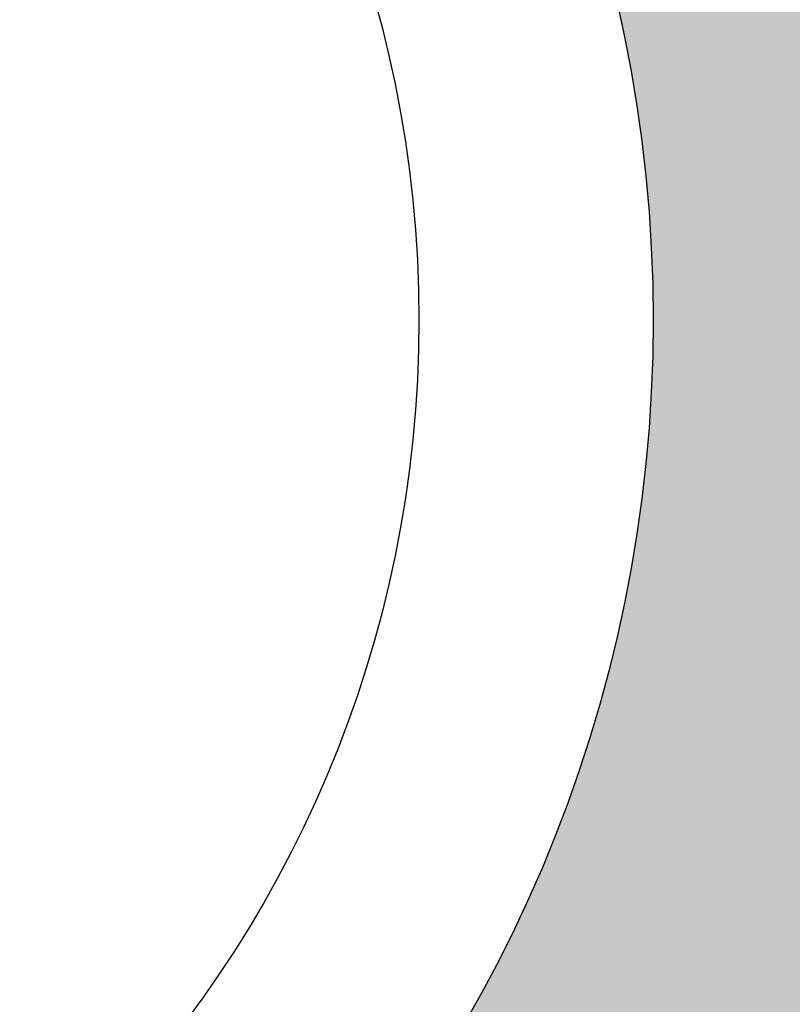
# Model space of a CAD drawing. Extents: x 333785 to 385459, y -97479 to 8502.
# Tile 83 of 89: x 363138 to 363236, y -10313 to -10186. Entities that reach past the tile are written whole.
import ezdxf

# ---------------------------------------------------------------- set-up
doc = ezdxf.new("R2010")
doc.units = 0
doc.header["$LTSCALE"] = 10
doc.layers.add('A000T600', color=6, linetype='CONTINUOUS')

msp = doc.modelspace()

# ---------------------------------------------------------------- hatches: boundary and pattern name
at = {"layer": 'A000T600', "true_color": 0x383e42, "transparency": 33554559}
h = msp.add_hatch(color=250, dxfattribs=at)
h.dxf.hatch_style = 1
h.paths.add_polyline_path([(365268.65, -9761.68), (364068.65, -9761.68), (364068.65, -11861.68), (365268.65, -11861.68)])
h.paths.add_polyline_path([(364488.65, -10224.87, -1), (364848.65, -10224.87, -1)], flags=16)
h.paths.add_polyline_path([(364518.65, -10224.87, -1), (364818.65, -10224.87, -1)], flags=0)
h.paths.add_polyline_path([(365055.29, -10631.23), (365087.21, -10631.23), (365087.21, -11211.7), (365055.29, -11211.7)], flags=16)
h.paths.add_polyline_path([(365208.75, -11513.32, -1), (365157.75, -11513.32, -1)], flags=16)
h.paths.add_polyline_path([(365188.75, -11512.7), (365188.75, -11524.56, -1.000172), (365177.75, -11524.58), (365177.75, -11512.7, -2.931626)], flags=0)
h.paths.add_polyline_path([(365165.5, -11513.32, -1), (365163, -11513.32, -1)], flags=0)
h.paths.add_polyline_path([(365203.5, -11513.32, -1), (365201, -11513.32, -1)], flags=0)
h.paths.add_polyline_path([(363463.65, -9761.68), (362613.65, -9761.68), (362613.65, -11861.68), (363463.65, -11861.68)])
h.paths.add_polyline_path([(362858.65, -10224.87, -1), (363218.65, -10224.87, -1)], flags=16)
h.paths.add_polyline_path([(362888.65, -10224.87, -1), (363188.65, -10224.87, -1)], flags=0)
h.paths.add_polyline_path([(363313.5, -10631.23), (363345.42, -10631.23), (363345.42, -11211.7), (363313.5, -11211.7)], flags=16)
h.paths.add_polyline_path([(363403.75, -11513.32, -1), (363352.75, -11513.32, -1)], flags=16)
h.paths.add_polyline_path([(363383.75, -11512.7), (363383.75, -11524.56, -1.000172), (363372.75, -11524.58), (363372.75, -11512.7, -2.931626)], flags=0)
h.paths.add_polyline_path([(363360.5, -11513.32, -1), (363358, -11513.32, -1)], flags=0)
h.paths.add_polyline_path([(363398.5, -11513.32, -1), (363396, -11513.32, -1)], flags=0)
h.paths.add_polyline_path([(361841.15, -9761.68), (360991.15, -9761.68), (360991.15, -11861.68), (361841.15, -11861.68)])
h.paths.add_polyline_path([(361691, -10631.23), (361722.92, -10631.23), (361722.92, -11211.7), (361691, -11211.7)], flags=16)
h.paths.add_polyline_path([(361236.15, -10224.87, -1), (361596.15, -10224.87, -1)], flags=16)
h.paths.add_polyline_path([(361266.15, -10224.87, -1), (361566.15, -10224.87, -1)], flags=0)
h.paths.add_polyline_path([(361781.25, -11513.32, -1), (361730.25, -11513.32, -1)], flags=16)
h.paths.add_polyline_path([(361761.25, -11512.7), (361761.25, -11524.56, -1.000172), (361750.25, -11524.58), (361750.25, -11512.7, -2.931626)], flags=0)
h.paths.add_polyline_path([(361738, -11513.32, -1), (361735.5, -11513.32, -1)], flags=0)
h.paths.add_polyline_path([(361776, -11513.32, -1), (361773.5, -11513.32, -1)], flags=0)

# ---------------------------------------------------------------- linework, layer by layer
at = {"layer": 'A000T600', "color": 6}
msp.add_circle((363038.65, -10224.87), 180, dxfattribs=at)
at = {"layer": 'A000T600', "color": 7}
msp.add_circle((363038.65, -10224.87), 150, dxfattribs=at)

doc.saveas('drawing.dxf')
